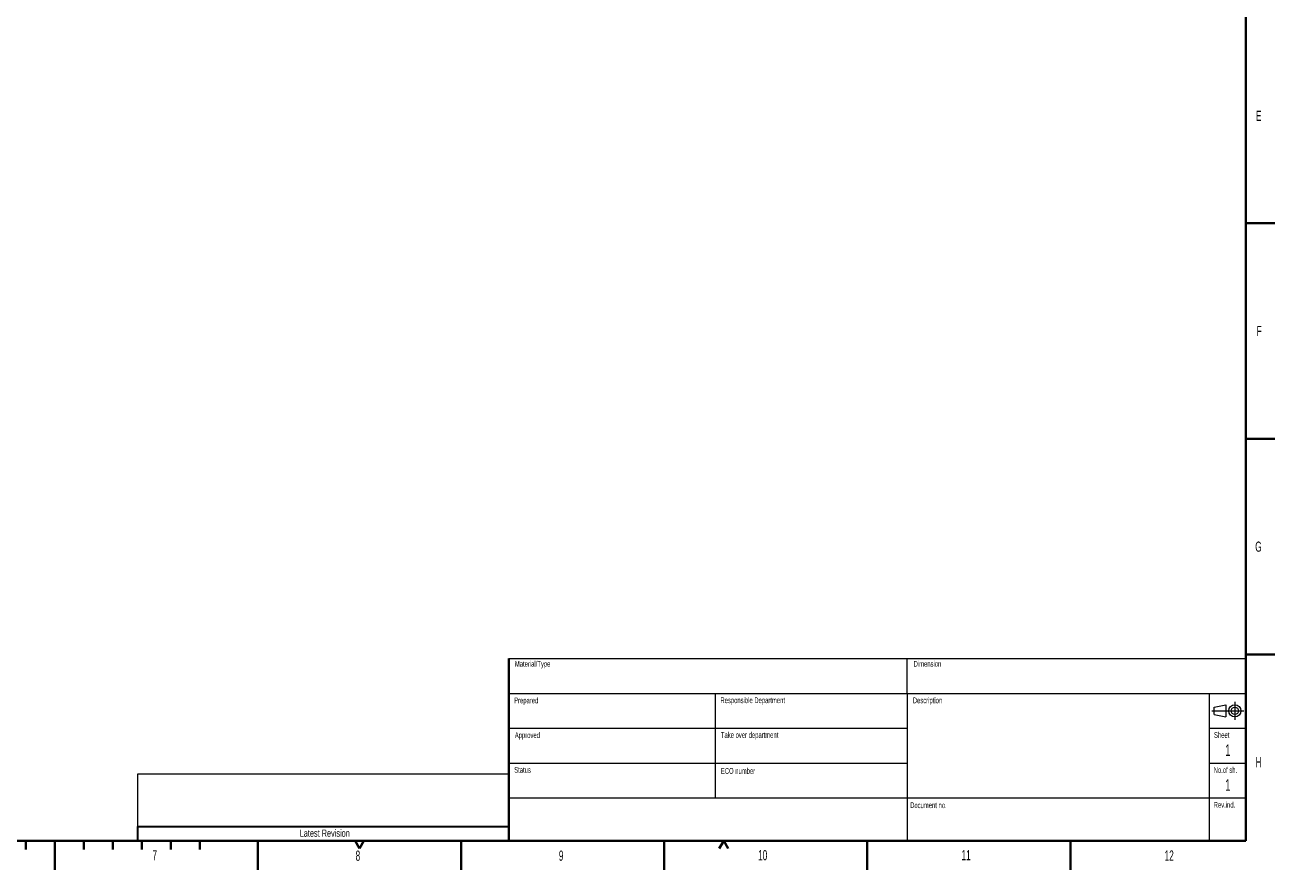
# Model space of a CAD drawing. Header units: millimetres. Extents: x 0 to 841, y 0 to 594.
# Tile 8 of 13: x 410 to 841, y 0 to 291. Entities that reach past the tile are written whole.
import ezdxf

# ---------------------------------------------------------------- set-up
doc = ezdxf.new("R2010")
doc.units = ezdxf.units.MM
doc.linetypes.add('CENTERX2', pattern=[20.32, 12.7, -2.54, 2.54, -2.54])
doc.styles.add('SLDTEXTSTYLE0', font='TXT', dxfattribs={"width": 0.605})

msp = doc.modelspace()

# ---------------------------------------------------------------- linework, layer by layer
at = {"color": 7, "linetype": 'Continuous', "lineweight": 40}
for p, q in [((831, 584), (831, 10)), ((831, 222.75), (841, 222.75)), ((831, 148.5), (841, 148.5)), ((831, 74.25), (841, 74.25)), ((577, 72.8), (577, 60.8)), ((577, 60.8), (577, 10)), ((20, 10), (831, 10)), ((410.5, 10), (410.5, 7)), ((420.5, 10), (420.5, 0)), ((430.5, 10), (430.5, 7)), ((440.5, 10), (440.5, 7)), ((450.5, 10), (450.5, 7)), ((460.5, 10), (460.5, 7)), ((470.5, 10), (470.5, 7)), ((490.5, 0), (490.5, 10)), ((524, 10), (525.5, 7.4)), ((525.5, 7.4), (527, 10)), ((560.5, 0), (560.5, 10)), ((630.5, 10), (630.5, 0)), ((651, 10), (649.5, 7.4)), ((651, 10), (652.5, 7.4)), ((700.5, 10), (700.5, 0)), ((770.5, 10), (770.5, 0))]:
    msp.add_line(p, q, dxfattribs=at)
at = {"color": 7, "linetype": 'Continuous', "lineweight": 15}
for p, q in [((577, 72.8), (831, 72.8)), ((714.2, 60.8), (714.2, 72.8)), ((577, 60.8), (831, 60.8)), ((648.1, 60.8), (648.1, 24.8)), ((714.2, 60.8), (714.2, 24.8)), ((818.3, 60.8), (818.3, 10)), ((820.05, 56.05), (824.05, 56.9)), ((820.05, 53.55), (820.05, 56.05)), ((824.05, 56.9), (824.05, 52.7)), ((820.05, 53.55), (824.05, 52.7)), ((577, 48.8), (714.2, 48.8)), ((818.3, 48.8), (831, 48.8)), ((577, 36.8), (714.2, 36.8)), ((818.3, 36.8), (831, 36.8)), ((577, 33), (449, 33)), ((449, 33), (449, 15)), ((577, 24.8), (831, 24.8)), ((714.2, 24.8), (714.2, 10))]:
    msp.add_line(p, q, dxfattribs=at)
at = {"color": 7, "linetype": 'CENTERX2', "lineweight": 0}
for p, q in [((827.15, 57.9), (827.15, 51.7)), ((819.25, 54.8), (830.25, 54.8))]:
    msp.add_line(p, q, dxfattribs=at)
at = {"color": 7, "linetype": 'Continuous', "lineweight": 30}
for q in [(577, 15), (449, 10)]:
    msp.add_line((449, 15), q, dxfattribs=at)
at = {"color": 7, "linetype": 'CENTERX2', "lineweight": 30}
msp.add_line((420.5, 10), (420.5, 0), dxfattribs=at)
at = {"color": 7, "linetype": 'Continuous', "lineweight": 15}
for radius in [2.1, 1.25]:
    msp.add_circle((827.15, 54.8), radius, dxfattribs=at)

# ---------------------------------------------------------------- texts
at = {"color": 7, "linetype": 'Continuous', "lineweight": 0, "style": 'SLDTEXTSTYLE0'}
for s, insert, char_height, attachment_point in [('E', (834.46, 261.54), 3.5, 1), ('F', (834.67, 187.42), 3.5, 1), ('G', (834.19, 113.13), 3.5, 1), ('Material/Type', (579.04, 72.03), 2, 1), ('Dimension', (716.45, 72.02), 2, 1), ('Prepared', (578.79, 59.41), 2, 1), ('Responsible Department', (649.88, 59.47), 2, 1), ('Description', (716.18, 59.43), 2, 1), ('Approved', (579.02, 47.44), 2, 1), ('Take over department', (650.05, 47.5), 2, 1), ('Sheet', (819.98, 47.49), 2, 1), ('1', (824.74, 43.25), 4, 2), ('H', (834.3, 38.89), 3.5, 1), ('Status', (578.81, 35.48), 2, 1), ('ECO number', (650.05, 35.12), 2, 1), ('No.of sh.', (819.87, 35.44), 2, 1), ('1', (824.75, 31.27), 4, 2), ('Document no.', (715.26, 23.31), 2, 1), ('Rev.ind.', (819.87, 23.46), 2, 1), ('Latest Revision', (513.52, 13.94), 2.5, 2), ('7', (454.13, 6.78), 3.5, 1), ('8', (524.16, 6.67), 3.5, 1), ('9', (594.2, 6.69), 3.5, 1), ('10', (662.87, 6.84), 3.5, 1), ('11', (732.97, 6.85), 3.5, 1), ('12', (802.97, 6.72), 3.5, 1)]:
    msp.add_mtext(s, dxfattribs=dict(at, insert=insert, char_height=char_height, attachment_point=attachment_point))

doc.saveas('drawing.dxf')
